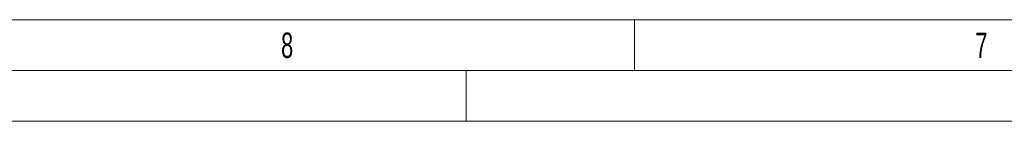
# Model space of a CAD drawing. Header units: millimetres. Extents: x 0 to 4205, y 0 to 2970.
# Tile 3 of 87: x 1458 to 1943, y 0 to 50. Entities that reach past the tile are written whole.
import ezdxf

# ---------------------------------------------------------------- set-up
doc = ezdxf.new("R2010")
doc.units = ezdxf.units.MM
doc.header["$LTSCALE"] = 5
doc.styles.add('SLDTEXTSTYLE1', font='TXT', dxfattribs={"width": 0.638186})

msp = doc.modelspace()

# ---------------------------------------------------------------- linework, layer by layer
at = {"color": 7, "linetype": 'Continuous', "lineweight": 18}
for p, q in [((3265.6, 50), (50, 50)), ((1760.42, 50), (1760.42, 25)), ((4180, 25), (25, 25)), ((1677.5, 25), (1677.5, 0)), ((4205, 0), (0, 0))]:
    msp.add_line(p, q, dxfattribs=at)

# ---------------------------------------------------------------- texts
at = {"color": 7, "linetype": 'Continuous', "lineweight": 0, "char_height": 12.5, "attachment_point": 2, "style": 'SLDTEXTSTYLE1'}
for s, insert in [('8', (1589.29, 43.67)), ('7', (1931.37, 43.67))]:
    msp.add_mtext(s, dxfattribs=dict(at, insert=insert))

doc.saveas('drawing.dxf')
